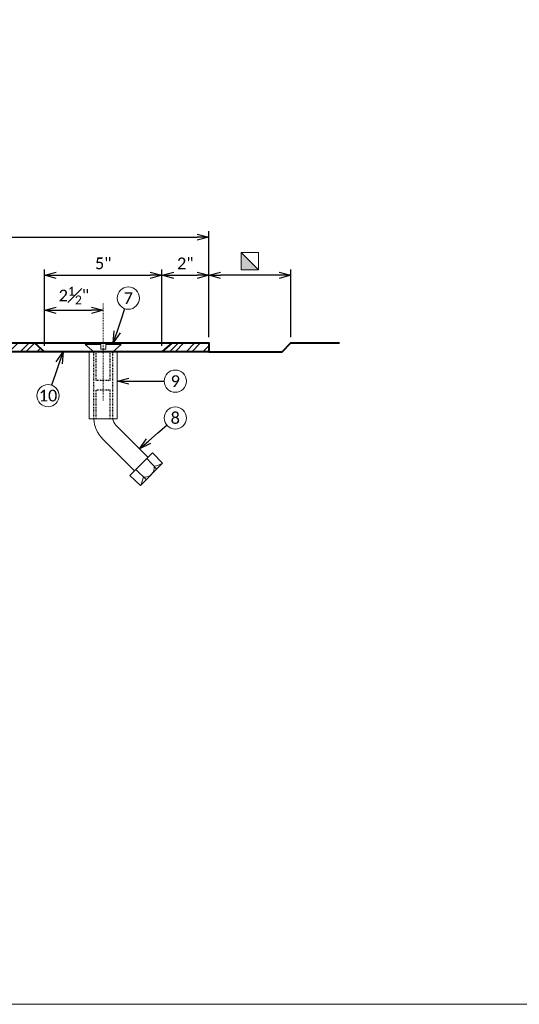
# Model space of a CAD drawing. Header units: metres. Extents: x -113 to 509, y -50 to 519.
# Tile 196 of 240: x 42 to 106, y 267 to 393. Entities that reach past the tile are written whole.
import ezdxf
from ezdxf import colors
from ezdxf.entities.mleader import LeaderData, LeaderLine
from ezdxf.enums import TextEntityAlignment as Align
from ezdxf.math import Vec2, Vec3

# ---------------------------------------------------------------- set-up
doc = ezdxf.new("R2010")
doc.units = ezdxf.units.M
doc.header["$MEASUREMENT"] = 0
doc.linetypes.add('Wisdot2', pattern=[0.125, 0.0625, -0.0625])
doc.linetypes.add('Wisdot4', pattern=[0.28125, 0.125, -0.0625, 0.03125, -0.0625])
for name, color, linetype, lineweight in [('B_ANNO_DIM', 7, 'Continuous', 18), ('B_ANNO_SYMB', 7, 'Continuous', 18), ('B_ANNO_TEXT', 7, 'Continuous', 18), ('B_CNTR', 1, 'Wisdot4', 18), ('B_DETAIL', 7, 'Continuous', 18), ('B_DETAIL_HIDDEN', 7, 'Wisdot2', 25), ('B_DETAIL_OBJ', 7, 'Continuous', 40), ('B_STEEL', 92, 'Continuous', 18)]:
    doc.layers.add(name, color=color, linetype=linetype, lineweight=lineweight)
doc.layers.add('B_ANNO_NOPLOT', color=47, linetype='Continuous', lineweight=18, plot=False)
doc.styles.add('Annotative', font='calibri.ttf', dxfattribs={"height": 0.0625})
doc.styles.get("Standard").update_dxf_attribs({"font": 'calibri.ttf'})
doc.dimstyles.new('Annotative', dxfattribs={"dimscale": 0, "dimtxt": 0.0625, "dimasz": 0.0625, "dimexe": 0.03125, "dimexo": 0.03125, "dimgap": 0.03125, "dimtad": 1, "dimdec": 3, "dimzin": 3, "dimdsep": 46, "dimlunit": 4, "dimtxsty": 'Standard', "dimblk": 'OPEN30', "dimcen": 0.03125, "dimaunit": 1, "dimadec": 0, "dimazin": 3, "dimtfac": 0.75, "dimtdec": 3, "dimtofl": 0, "dimtmove": 0, "dimatfit": 3, "dimldrblk": 'OPEN30', "dimfxl": 1, "dimtfill": 1, "dimfrac": 1, "dimtolj": 1, "dimtzin": 0, "dimarcsym": 0})

# ---------------------------------------------------------------- blocks, each defined once
blk = doc.blocks.new('INS_JTSS_SLPFAC_BASE')
at = {"layer": 'B_ANNO_NOPLOT', "flags": 128}
blk.add_lwpolyline([(0, 0), (0, 252), (323.9277, 252), (323.9277, 238.8552), (378, 238.8552), (378, 40.4996), (316.5708, 40.4996), (316.5708, 0)], close=True, dxfattribs=at)
at = {"layer": 'B_ANNO_DIM', "lineweight": 30}
for tag, p in [('BAR1', (10.7294, -248.1165)), ('BAR3', (129.0984, -257.5272))]:
    blk.add_attdef(tag, text='', height=1.5, dxfattribs=at).set_placement(p, align=Align.TOP_LEFT)
at = {"layer": 'B_ANNO_DIM', "style": 'Annotative'}
for tag, p in [('BAR2', (96.1024, -274.8563)), ('BAR4', (122.9444, -296.1127))]:
    blk.add_attdef(tag, text='', height=1.5, dxfattribs=at).set_placement(p, align=Align.TOP_LEFT)
at = {"layer": 'B_ANNO_TEXT', "style": 'Annotative'}
for tag, p in [('SS', (321.0554, -84.683)), ('BID#', (275.9705, -312.1489))]:
    blk.add_attdef(tag, p, '', height=1.5, dxfattribs=at)
blk.add_attdef('DIM3', text='', height=1.5, rotation=90, dxfattribs=at).set_placement((10.1258, -92.6066), align=Align.MIDDLE_CENTER)
blk = doc.blocks.new('_Open30')
at = {"color": 0, "linetype": 'ByBlock', "lineweight": -2}
for p, q in [((-1, 0.268), (0, 0)), ((0, 0), (-1, -0.268)), ((0, 0), (-1, 0))]:
    blk.add_line(p, q, dxfattribs=at)
blk = doc.blocks.new('*D2626')
at = {"layer": 'B_ANNO_DIM', "color": 0, "lineweight": -2, "transparency": 16777216}
for p, q in [((79.85, 85.38), (79.85, 98.92)), ((179.45, 85.38), (179.45, 98.92)), ((81.35, 98.17), (177.95, 98.17))]:
    blk.add_line(p, q, dxfattribs=at)
at = {"layer": 'Defpoints', "color": 0, "transparency": 16777216}
for p in [(179.45, 98.17), (79.85, 84.63), (179.45, 84.63)]:
    blk.add_point(p, dxfattribs=at)
at = {"layer": 'B_ANNO_DIM', "color": 0, "lineweight": -2, "transparency": 16777216, "xscale": 1.5, "yscale": 1.5, "zscale": 1.5, "rotation": 180}
blk.add_blockref('_Open30', (79.85, 98.17), dxfattribs=at)
at = {"layer": 'B_ANNO_DIM', "color": 0, "lineweight": -2, "transparency": 16777216, "xscale": 1.5, "yscale": 1.5, "zscale": 1.5}
blk.add_blockref('_Open30', (179.45, 98.17), dxfattribs=at)
at = {"layer": 'B_ANNO_DIM', "color": 0, "transparency": 16777216, "insert": (129.65, 99.69), "char_height": 1.5, "attachment_point": 5, "bg_fill": 3, "box_fill_scale": 1.25, "bg_fill_color": 256, "bg_fill_true_color": 13158600, "bg_fill_transparency": 0}
blk.add_mtext('\\A1;3\'-0"', dxfattribs=at)
blk = doc.blocks.new('square half solid')
at = {"layer": 'B_ANNO_SYMB'}
blk.add_hatch(color=256, dxfattribs=at).paths.add_polyline_path([(-1.125, 1.125), (1.125, -1.125), (-1.125, -1.125)])
at = {"layer": 'B_ANNO_SYMB', "flags": 128}
for points in [[(-1.125, -1.125), (1.125, -1.125), (1.125, 1.125), (-1.125, 1.125), (-1.125, -1.125)], [(-1.125, 1.125), (1.125, -1.125), (-1.125, -1.125), (-1.125, 1.125)]]:
    blk.add_lwpolyline(points, dxfattribs=at)
blk = doc.blocks.new('*D2503')
at = {"layer": 'B_ANNO_DIM', "color": 0, "lineweight": -2, "transparency": 16777216}
for p, q in [((188.44, 93.3), (180.95, 93.3)), ((189.94, 85.38), (189.94, 94.05))]:
    blk.add_line(p, q, dxfattribs=at)
at = {"layer": 'Defpoints', "color": 0, "transparency": 16777216}
for p in [(179.45, 93.3), (179.45, 93.3), (189.94, 84.63)]:
    blk.add_point(p, dxfattribs=at)
at = {"layer": 'B_ANNO_DIM', "color": 0, "lineweight": -2, "transparency": 16777216, "xscale": 1.5, "yscale": 1.5, "zscale": 1.5, "rotation": 180}
blk.add_blockref('_Open30', (179.45, 93.3), dxfattribs=at)
at = {"layer": 'B_ANNO_DIM', "color": 0, "lineweight": -2, "transparency": 16777216, "xscale": 1.5, "yscale": 1.5, "zscale": 1.5}
blk.add_blockref('_Open30', (189.94, 93.3), dxfattribs=at)
blk = doc.blocks.new('*D2537')
at = {"layer": 'B_ANNO_DIM', "color": 0, "lineweight": -2, "transparency": 16777216}
for p, q in [((158.44, 84.26), (158.44, 94.05)), ((159.94, 93.3), (171.96, 93.3)), ((173.46, 84.26), (173.46, 94.05))]:
    blk.add_line(p, q, dxfattribs=at)
at = {"layer": 'Defpoints', "color": 0, "transparency": 16777216}
for p in [(173.46, 93.3), (158.44, 83.51), (173.46, 83.51)]:
    blk.add_point(p, dxfattribs=at)
at = {"layer": 'B_ANNO_DIM', "color": 0, "lineweight": -2, "transparency": 16777216, "xscale": 1.5, "yscale": 1.5, "zscale": 1.5, "rotation": 180}
blk.add_blockref('_Open30', (158.44, 93.3), dxfattribs=at)
at = {"layer": 'B_ANNO_DIM', "color": 0, "lineweight": -2, "transparency": 16777216, "xscale": 1.5, "yscale": 1.5, "zscale": 1.5}
blk.add_blockref('_Open30', (173.46, 93.3), dxfattribs=at)
at = {"layer": 'B_ANNO_DIM', "color": 0, "transparency": 16777216, "insert": (165.95, 94.81), "char_height": 1.5, "attachment_point": 5, "bg_fill": 3, "box_fill_scale": 1.25, "bg_fill_color": 256, "bg_fill_true_color": 13158600, "bg_fill_transparency": 0}
blk.add_mtext('\\A1;5"', dxfattribs=at)
blk = doc.blocks.new('*D2600')
at = {"layer": 'B_ANNO_DIM', "color": 0, "lineweight": -2, "transparency": 16777216}
blk.add_line((174.96, 93.3), (177.95, 93.3), dxfattribs=at)
at = {"layer": 'Defpoints', "color": 0, "transparency": 16777216}
for p in [(173.46, 93.3), (179.45, 93.3), (179.45, 93.3)]:
    blk.add_point(p, dxfattribs=at)
at = {"layer": 'B_ANNO_DIM', "color": 0, "lineweight": -2, "transparency": 16777216, "xscale": 1.5, "yscale": 1.5, "zscale": 1.5, "rotation": 180}
blk.add_blockref('_Open30', (173.46, 93.3), dxfattribs=at)
at = {"layer": 'B_ANNO_DIM', "color": 0, "lineweight": -2, "transparency": 16777216, "xscale": 1.5, "yscale": 1.5, "zscale": 1.5}
blk.add_blockref('_Open30', (179.45, 93.3), dxfattribs=at)
at = {"layer": 'B_ANNO_DIM', "color": 0, "transparency": 16777216, "insert": (176.45, 94.81), "char_height": 1.5, "attachment_point": 5, "bg_fill": 3, "box_fill_scale": 1.25, "bg_fill_color": 256, "bg_fill_true_color": 13158600, "bg_fill_transparency": 0}
blk.add_mtext('\\A1;2"', dxfattribs=at)
blk = doc.blocks.new('*D2478')
at = {"layer": 'B_ANNO_DIM', "color": 0, "lineweight": -2, "transparency": 16777216}
blk.add_line((159.94, 88.82), (164.45, 88.82), dxfattribs=at)
at = {"layer": 'B_ANNO_DIM', "color": 0, "lineweight": -2, "transparency": 16777216, "xscale": 1.5, "yscale": 1.5, "zscale": 1.5, "rotation": 180}
blk.add_blockref('_Open30', (158.44, 88.82), dxfattribs=at)
at = {"layer": 'B_ANNO_DIM', "color": 0, "lineweight": -2, "transparency": 16777216, "xscale": 1.5, "yscale": 1.5, "zscale": 1.5}
blk.add_blockref('_Open30', (165.95, 88.82), dxfattribs=at)
at = {"layer": 'B_ANNO_DIM', "color": 0, "transparency": 16777216, "insert": (162.2, 90.7), "char_height": 1.5, "attachment_point": 5, "bg_fill": 3, "box_fill_scale": 1.25, "bg_fill_color": 256, "bg_fill_true_color": 13158600, "bg_fill_transparency": 0}
blk.add_mtext('\\A1;2{\\H0.75x;\\S1#2;}"', dxfattribs=at)
at = {"layer": 'Defpoints', "color": 0, "transparency": 16777216}
for p in [(158.44, 88.82), (165.95, 88.82), (165.95, 88.82)]:
    blk.add_point(p, dxfattribs=at)
blk = doc.blocks.new('*U2432')
at = {"layer": 'B_STEEL'}
h = blk.add_hatch(dxfattribs=at)
h.set_pattern_fill('ANSI32', color=256, scale=4)
h.set_pattern_definition([(45, (60.6854, -274.2428), (-1.06066, 1.06066), []), (45, (61.3925, -274.2428), (-1.06066, 1.06066), [])])
h.paths.add_polyline_path([(97.7419, 84.6306), (88.3043, 84.6306), (87.0109, 83.5056), (97.7419, 83.5056)])
h.paths.add_polyline_path([(103.5978, 84.6306), (97.7419, 84.6306), (97.7419, 83.5056), (103.5978, 83.5056)])
h.paths.add_polyline_path([(157.1569, 84.6306), (103.5978, 84.6306), (103.5978, 83.5056), (158.443, 83.5056)])
h.paths.add_polyline_path([(179.4499, 84.6306), (174.7459, 84.6306), (173.4568, 83.5056), (179.4499, 83.5056)])
h.paths.add_polyline_path([(83.2815, 84.6306), (79.8499, 84.6306), (79.8499, 83.5056), (84.5749, 83.5056)])
at = {"layer": 'B_ANNO_NOPLOT', "flags": 128}
blk.add_lwpolyline([(0, 0), (0, 252), (323.9277, 252), (323.9277, 238.8552), (378, 238.8552), (378, 40.4996), (316.5708, 40.4996), (316.5708, 0)], close=True, dxfattribs=at)
blk.add_lwpolyline([(0, 0), (0, 252), (323.9277, 252), (323.9277, 238.8552), (378, 238.8552), (378, 40.4996), (316.5708, 40.4996), (316.5708, 0)], close=True, dxfattribs=at)
at = {"layer": 'B_ANNO_SYMB'}
for centre in [(175.1662, 79.7387), (158.8911, 77.893), (175.1662, 75.0253)]:
    blk.add_circle(centre, 1.4255, dxfattribs=at)
at = {"layer": 'B_DETAIL'}
for p, q in [((167.5828, 74.0912), (171.6765, 69.9913)), ((165.9537, 72.2871), (169.9587, 68.2761)), ((172.2725, 70.5864), (169.3628, 67.681)), ((172.2725, 70.5864), (173.5478, 69.2404)), ((171.53, 69.845), (172.8053, 68.4991)), ((170.1053, 68.4224), (171.4493, 67.1451)), ((173.5478, 69.2404), (170.7068, 66.4037)), ((169.3628, 67.681), (170.7068, 66.4037))]:
    blk.add_line(p, q, dxfattribs=at)
at = {"layer": 'B_DETAIL', "flags": 128}
for points in [[(164.7319, 83.5056), (163.6489, 84.4476), (165.6379, 84.4476), (165.6379, 83.8176), (166.2649, 83.8176), (166.2649, 84.4476), (168.2509, 84.4476), (167.1679, 83.5056)], [(164.1649, 83.5056), (164.1649, 74.9226), (167.7349, 74.9226), (167.7349, 83.5056)]]:
    blk.add_lwpolyline(points, dxfattribs=at)
at = {"layer": 'B_DETAIL'}
for centre, radius, start, end in [((168.6486, 75.1374), 3.9226, 183.139887, 226.605967), ((168.6389, 75.1374), 1.4866, 188.309803, 224.729417), ((171.2791, 68.6717), 1.2008, 260.979141, 8.917809)]:
    blk.add_arc(centre, radius, start, end, dxfattribs=at)
at = {"layer": 'B_DETAIL', "extrusion": (0, 0, -1)}
blk.add_ellipse((172.0714, 72.3608), major_axis=(-2.6211, -2.6179), ratio=0.924121, start_param=5.03101938, end_param=5.34715165, dxfattribs=at)
at = {"layer": 'B_DETAIL'}
blk.add_ellipse((167.5887, 67.8848), major_axis=(2.6218, 2.6172), ratio=0.924121, start_param=5.03101938, end_param=5.34715165, dxfattribs=at)
at = {"layer": 'B_DETAIL_HIDDEN', "ltscale": 0.5}
for p, q in [((164.7319, 74.9226), (164.7319, 83.5056)), ((165.0529, 79.8366), (165.0529, 83.5056)), ((166.8469, 79.8366), (166.8469, 83.5056)), ((167.1679, 74.9226), (167.1679, 83.5056)), ((166.8469, 79.8366), (165.0529, 79.8366)), ((165.0529, 74.9226), (165.0529, 78.5916)), ((166.8469, 78.5916), (165.0529, 78.5916)), ((166.8469, 74.9226), (166.8469, 78.5916))]:
    blk.add_line(p, q, dxfattribs=at)
at = {"layer": 'B_DETAIL_OBJ'}
for p, q in [((157.1569, 84.6306), (158.443, 83.5056)), ((174.7459, 84.6306), (173.4568, 83.5056))]:
    blk.add_line(p, q, dxfattribs=at)
at = {"layer": 'B_DETAIL_OBJ', "flags": 128}
for points in [[(79.8499, 84.6306), (179.4499, 84.6306), (179.4499, 83.5056), (79.8499, 83.5056), (79.8499, 84.6306)], [(179.4499, 83.5056), (188.8189, 83.5056), (189.9439, 84.6306), (196.1629, 84.6306)]]:
    blk.add_lwpolyline(points, dxfattribs=at)
blk.add_blockref('square half solid', (184.6969, 95.0929))
at = {"layer": 'B_ANNO_TEXT', "char_height": 1.5, "width": 3.563823, "attachment_point": 5, "style": 'Annotative'}
for s, insert in [('9', (175.1662, 79.7387)), ('10', (158.8911, 77.893)), ('8', (175.1662, 75.0253))]:
    blk.add_mtext(s, dxfattribs=dict(at, insert=insert))
at = {"layer": 'B_ANNO_TEXT', "style": 'Annotative'}
blk.add_attdef('DIM2', text='', height=1.5, rotation=315.056024, dxfattribs=at).set_placement((311.4772, 219.6159), align=Align.MIDDLE_CENTER)
at = {"layer": 'B_ANNO_DIM'}
ml = blk.add_multileader_mtext('Standard', dxfattribs=at)
ml.set_content('', color=256)
ml.set_leader_properties()
ml.set_arrow_properties(name='OPEN30')
ml.build(insert=Vec2(0, 0))
ml.multileader.update_dxf_attribs({"text_right_attachment_type": 3, "dogleg_length": 0.0625, "arrow_head_size": 1.5, "scale": 24})
ctx = ml.context
ctx.base_point, ctx.scale, ctx.char_height, ctx.arrow_head_size, ctx.landing_gap_size, ctx.plane_origin, ctx.plane_x_axis, ctx.plane_y_axis = Vec3(175.2406, 79.7387), 24, 1.5, 1.5, 0.75, Vec3(168.7628, 79.7387), Vec3(-1, 0), Vec3(0, -1)
ctx.right_attachment = 3
notes = []
notes.append((ctx, [(0, (1, 1, 0), (172.2406, 79.7387), (1, 0), 1.5, [(0, [(167.7349, 79.7387), (172.2406, 79.7387), (172.2406, 79.7387)], 0, [])])]))
ctx.mtext.insert, ctx.mtext.text_direction, ctx.mtext.rotation, ctx.mtext.flow_direction = Vec3(174.4906, 78.9887), Vec3(-1, 0), 3.14159265, 5
ml = blk.add_multileader_mtext('Standard', dxfattribs=at)
ml.set_content('', color=256)
ml.set_leader_properties()
ml.set_arrow_properties(name='OPEN30')
ml.build(insert=Vec2(0, 0))
ml.multileader.update_dxf_attribs({"text_right_attachment_type": 3, "dogleg_length": 0.0625, "arrow_head_size": 1.5, "scale": 24})
ctx = ml.context
ctx.base_point, ctx.scale, ctx.char_height, ctx.arrow_head_size, ctx.landing_gap_size, ctx.plane_origin, ctx.plane_x_axis, ctx.plane_y_axis = Vec3(175.2225, 75.0739), 24, 1.5, 1.5, 0.75, Vec3(170.3188, 70.8412), Vec3(-0.75700155, -0.65341308), Vec3(0.65341308, -0.75700155)
ctx.right_attachment = 3
notes.append((ctx, [(0, (1, 1, 0), (172.9515, 73.1137), (0.75700155, 0.65341308), 1.5, [(0, [(170.5922, 71.0772), (172.9515, 73.1137), (172.9515, 73.1137)], 0, [])])]))
ctx.mtext.insert, ctx.mtext.text_direction, ctx.mtext.rotation, ctx.mtext.flow_direction = Vec3(175.1448, 74.0161), Vec3(-0.75700155, -0.65341308), 3.85367705, 5
for ctx, leaders in notes:
    for number, flags, end, landing, length, lines in leaders:
        leader = LeaderData()
        leader.index, (leader.has_last_leader_line, leader.has_dogleg_vector, leader.attachment_direction) = number, flags
        leader.last_leader_point, leader.dogleg_vector, leader.dogleg_length = Vec3(end), Vec3(landing), length
        for number, points, colour, breaks in lines:
            line = LeaderLine()
            line.index, line.vertices, line.color, line.breaks = number, Vec3.list(points), colors.encode_raw_color(colour), breaks
            leader.lines.append(line)
        ctx.leaders.append(leader)
dim = blk.add_linear_dim(base=(179.4499, 98.1694), p1=(79.8499, 84.6306), p2=(179.4499, 84.6306), dimstyle='Annotative', override={"dimlfac": 0.361}, dxfattribs=at)
dim.commit()
dim.dimension.update_dxf_attribs({"geometry": '*D2626', "text_midpoint": (129.6499, 99.6879)})
dim = blk.add_linear_dim(base=(173.4568, 93.304), p1=(158.443, 83.5056), p2=(173.4568, 83.5056), dimstyle='Annotative', override={"dimlfac": 0.33}, dxfattribs=at)
dim.commit()
dim.dimension.update_dxf_attribs({"geometry": '*D2537', "text_midpoint": (165.9499, 93.304), "dimtype": 160})
dim = blk.add_linear_dim(base=(179.4499, 93.304), p1=(189.9439, 84.6306), p2=(179.4499, 93.304), text=' ', dimstyle='Annotative', dxfattribs=at)
dim.commit()
dim.dimension.update_dxf_attribs({"geometry": '*D2503', "text_midpoint": (184.6969, 93.304)})
at = {"layer": 'B_ANNO_SYMB'}
blk.add_circle((169.1602, 90.3718), 1.4255, dxfattribs=at)
at = {"layer": 'B_CNTR'}
blk.add_line((165.9499, 77.2784), (165.9499, 89.6913), dxfattribs=at)
at = {"layer": 'B_ANNO_TEXT', "insert": (169.1602, 90.3718), "char_height": 1.5, "width": 3.563823, "attachment_point": 5, "style": 'Annotative'}
blk.add_mtext('7', dxfattribs=at)
at = {"layer": 'B_ANNO_DIM'}
dim = blk.add_linear_dim(base=(179.4499, 93.304), p1=(173.4568, 93.304), p2=(179.4499, 93.304), dimstyle='Annotative', override={"dimlfac": 0.34}, dxfattribs=at)
dim.commit()
dim.dimension.update_dxf_attribs({"geometry": '*D2600', "text_midpoint": (176.4533, 93.304), "dimtype": 160})
ml = blk.add_multileader_mtext('Standard', dxfattribs=at)
ml.set_content('', color=256)
ml.set_leader_properties()
ml.set_arrow_properties(name='OPEN30')
ml.build(insert=Vec2(0, 0))
ml.multileader.update_dxf_attribs({"text_right_attachment_type": 3, "dogleg_length": 0.0625, "arrow_head_size": 1.5, "scale": 24})
ctx = ml.context
ctx.base_point, ctx.scale, ctx.char_height, ctx.arrow_head_size, ctx.landing_gap_size, ctx.plane_origin, ctx.plane_x_axis, ctx.plane_y_axis = Vec3(169.1838, 90.4424), 24, 1.5, 1.5, 0.75, Vec3(167.1267, 84.2998), Vec3(-0.31755926, -0.94823843), Vec3(0.94823843, -0.31755926)
ctx.right_attachment = 3
notes = []
notes.append((ctx, [(0, (1, 1, 0), (168.2311, 87.5977), (0.31755926, 0.94823843), 1.5, [(0, [(167.2375, 84.6306), (168.2311, 87.5977), (168.2311, 87.5977)], 0, [])])]))
ctx.mtext.insert, ctx.mtext.text_direction, ctx.mtext.rotation, ctx.mtext.flow_direction = Vec3(169.6568, 89.493), Vec3(-0.31755926, -0.94823843), 4.38923457, 5
ml = blk.add_multileader_mtext('Standard', dxfattribs=at)
ml.set_content('', color=256)
ml.set_leader_properties()
ml.set_arrow_properties(name='OPEN30')
ml.build(insert=Vec2(0, 0))
ml.multileader.update_dxf_attribs({"text_right_attachment_type": 3, "dogleg_length": 0.0625, "arrow_head_size": 1.5, "scale": 24})
ctx = ml.context
ctx.base_point, ctx.scale, ctx.char_height, ctx.arrow_head_size, ctx.landing_gap_size, ctx.plane_origin, ctx.plane_x_axis, ctx.plane_y_axis = Vec3(158.8671, 77.8225), 24, 1.5, 1.5, 0.75, Vec3(160.9617, 83.9524), Vec3(0.32335497, 0.94627774), Vec3(-0.94627774, 0.32335497)
ctx.right_attachment = 3
notes.append((ctx, [(0, (1, 1, 0), (159.8371, 80.6613), (-0.32335497, -0.94627774), 1.5, [(0, [(160.809, 83.5056), (159.8371, 80.6613), (159.8371, 80.6613)], 0, [])])]))
ctx.mtext.insert, ctx.mtext.text_direction, ctx.mtext.rotation, ctx.mtext.flow_direction = Vec3(158.3999, 78.7747), Vec3(0.32335497, 0.94627774), 1.24152354, 5
for ctx, leaders in notes:
    for number, flags, end, landing, length, lines in leaders:
        leader = LeaderData()
        leader.index, (leader.has_last_leader_line, leader.has_dogleg_vector, leader.attachment_direction) = number, flags
        leader.last_leader_point, leader.dogleg_vector, leader.dogleg_length = Vec3(end), Vec3(landing), length
        for number, points, colour, breaks in lines:
            line = LeaderLine()
            line.index, line.vertices, line.color, line.breaks = number, Vec3.list(points), colors.encode_raw_color(colour), breaks
            leader.lines.append(line)
        ctx.leaders.append(leader)
dim = blk.add_linear_dim(base=(165.9499, 88.816), p1=(158.443, 88.816), p2=(165.9499, 88.816), dimstyle='Annotative', override={"dimlfac": 0.34}, dxfattribs=at)
dim.commit()
dim.dimension.update_dxf_attribs({"geometry": '*D2478', "text_midpoint": (162.1965, 90.6979)})

msp = doc.modelspace()

# ---------------------------------------------------------------- block references
msp.add_blockref('INS_JTSS_SLPFAC_BASE', (-112.83, 266.84))

# ---------------------------------------------------------------- next in the draw order: block references
msp.add_blockref('*U2432', (-112.83, 266.84))

doc.saveas('drawing.dxf')
